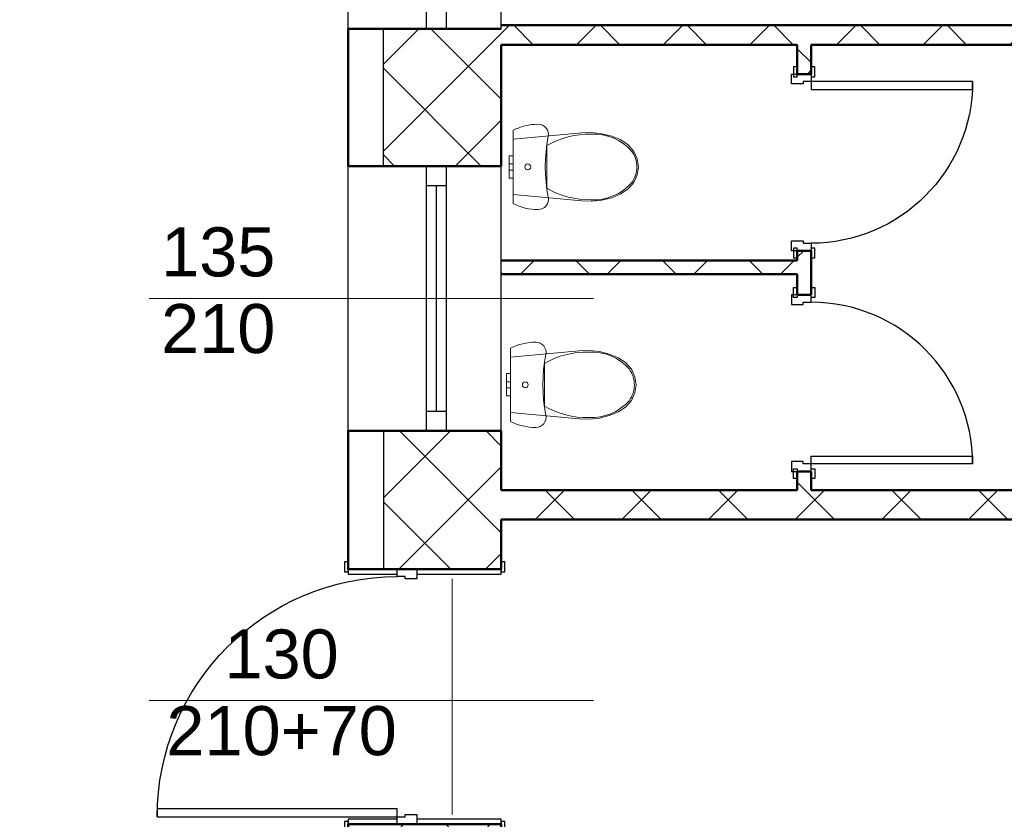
# Model space of a CAD drawing. Header units: millimetres. Extents: x -61343 to 9939, y -6894 to 7453.
# Tile 31 of 255: x -27315 to -26813, y 4919 to 5327. Entities that reach past the tile are written whole.
import ezdxf

# ---------------------------------------------------------------- set-up
doc = ezdxf.new("R2010")
doc.units = ezdxf.units.MM
doc.header["$MEASUREMENT"] = 0
for name, color, linetype in [('2D - Ogólne', 7, 'Continuous'), ('Drzwi Archicad', 7, 'Continuous'), ('Konstrukcja - Ściany zew', 7, 'Continuous'), ('Okna Archicada', 7, 'Continuous'), ('Opisy - Teksty', 7, 'Continuous')]:
    doc.layers.add(name, color=color, linetype=linetype)
for name, color, linetype, lineweight in [('A_sanitarka', 140, 'Continuous', 13), ('A_wymiary', 253, 'Continuous', 9), ('A_ściany istniejące hatch', 82, 'Continuous', 9)]:
    doc.layers.add(name, color=color, linetype=linetype, lineweight=lineweight)
doc.styles.get("Standard").update_dxf_attribs({"font": 'arial.ttf'})
doc.styles.add('STYL_AUTOMATYCZNY_1', font='arial.ttf')
doc.dimstyles.new('1do100', dxfattribs={"dimtxt": 20, "dimasz": 15, "dimexe": 15, "dimexo": 0.625, "dimgap": 6, "dimtad": 1, "dimtxsty": 'Standard', "dimblk": 'ARCHTICK', "dimcen": 2.5, "dimadec": 0, "dimazin": 0, "dimtfac": 1, "dimtmove": 0, "dimatfit": 3, "dimldrblk": 'OBLIQUE', "dimfxl": 15, "dimfxlon": 1, "dimarcsym": 0})

# ---------------------------------------------------------------- blocks, each defined once
blk = doc.blocks.new('Okno 27_2')
at = {"layer": 'Okna Archicada', "color": 7, "linetype": 'Continuous', "lineweight": 25}
for p, q in [((-675, 400), (675, 400)), ((-675, 0), (-575.0000000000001, 0)), ((-575.0000000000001, 0), (-575.0000000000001, -100)), ((-575.0000000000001, 0), (575.0000000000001, 0)), ((575.0000000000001, -100), (575.0000000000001, 0)), ((575.0000000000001, 0), (675, 0)), ((-575.0000000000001, -50), (575.0000000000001, -50)), ((-575.0000000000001, -100), (-675, -100)), ((575.0000000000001, -100), (-575.0000000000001, -100)), ((675, -100), (575.0000000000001, -100)), ((-675, -380), (675, -380))]:
    blk.add_line(p, q, dxfattribs=at)
at = {"layer": 'Okna Archicada', "color": 7, "linetype": 'Continuous', "lineweight": 50}
for p, q in [((-675, 400), (-675, 0)), ((675, 400), (675, 0)), ((-675, 0), (-675, -100)), ((-675, 0), (-675, -100)), ((675, 0), (675, -100)), ((675, 0), (675, -100)), ((-675, -100), (-675, -380)), ((675, -100), (675, -380))]:
    blk.add_line(p, q, dxfattribs=at)
blk = doc.blocks.new('Drzwi metalowe 27_5')
at = {"layer": 'Drzwi Archicad', "color": 7, "linetype": 'Continuous', "lineweight": 25}
for p, q in [((572.0000000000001, 0), (572, 1224)), ((572, 1224), (612, 1224)), ((612, 1224), (612, 0)), ((-687, 250), (-687, 269)), ((-687, 269), (-637, 269)), ((-637, 269), (-637, 250)), ((637, 269), (687, 269)), ((637, 250), (637, 269)), ((687, 269), (687, 250)), ((-637, 250), (-687, 250)), ((-650, 0), (-650, 250)), ((-650, 250), (-625, 250)), ((-625, 250), (-625, 0)), ((625, 0), (625, 250)), ((625, 250), (650, 250)), ((687, 250), (637, 250)), ((650, 250), (650, 0)), ((-625, 0), (-650, 0)), ((-612, 0), (-650, 0)), ((-650, 0), (-650, -100)), ((-612, -40), (-612, 0)), ((612, 0), (572.0000000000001, 0)), ((650, 0), (612, 0)), ((612, 0), (612, -40)), ((650, 0), (625, 0)), ((650, -100), (650, 0)), ((-600, -40), (-612, -40)), ((-600, -100), (-600, -40)), ((612, -40), (600, -40)), ((600, -40), (600, -100)), ((-650, -530), (-650, -100)), ((-650, -100), (-625, -100)), ((-650, -100), (-600, -100)), ((-625, -100), (-625, -530)), ((600, -100), (650, -100)), ((625, -530), (625, -100)), ((625, -100), (650, -100)), ((650, -100), (650, -530)), ((-687, -549), (-687, -530)), ((-687, -530), (-637, -530)), ((-637, -549), (-687, -549)), ((-625, -530), (-650, -530)), ((-637, -530), (-637, -549)), ((650, -530), (625, -530)), ((637, -530), (687, -530)), ((637, -549), (637, -530)), ((687, -549), (637, -549)), ((687, -530), (687, -549))]:
    blk.add_line(p, q, dxfattribs=at)
at = {"layer": 'Drzwi Archicad', "color": 7, "linetype": 'Continuous', "lineweight": 50}
for p, q in [((-650, 250), (-687, 250)), ((-650, 250), (-687, 250)), ((-650, 250), (-650, 0)), ((-650, 250), (-650, 0)), ((-650, 250), (-650, 0)), ((650, 250), (650, 0)), ((650, 250), (650, 0)), ((650, 250), (650, 0)), ((650, 250), (687, 250)), ((650, 250), (687, 250)), ((-650, 0), (-650, -100)), ((-650, 0), (-650, -100)), ((650, 0), (650, -100)), ((650, 0), (650, -100)), ((-650, -100), (-650, -530)), ((-650, -100), (-650, -530)), ((650, -100), (650, -530)), ((650, -100), (650, -530)), ((-650, -530), (-687, -530)), ((-650, -530), (-687, -530)), ((650, -530), (687, -530)), ((650, -530), (687, -530))]:
    blk.add_line(p, q, dxfattribs=at)
at = {"layer": 'Drzwi Archicad', "color": 7, "linetype": 'Continuous', "lineweight": 25}
blk.add_arc((612, 0), 1224, 90, 180, dxfattribs=at)
blk = doc.blocks.new('Ściana_11_1', base_point=(-17472.26123587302, 24720))
at = {"layer": 'Konstrukcja - Ściany zew', "color": 7, "linetype": 'Continuous', "lineweight": 50}
for p, q in [((-18252.26123587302, 20020.96329539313), (-17852.26123587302, 20020.96329539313)), ((-17852.26123587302, 20020.96329539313), (-17752.26123587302, 20020.96329539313)), ((-17752.26123587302, 20020.96329539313), (-17472.26123587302, 20020.96329539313)), ((-18252.26123587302, 19321.1634551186), (-17852.26123587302, 19321.1634551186)), ((-17852.26123587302, 19321.1634551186), (-17752.26123587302, 19321.1634551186)), ((-17752.26123587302, 19321.1634551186), (-17472.26123587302, 19321.1634551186)), ((-18252.26123587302, 17971.1634551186), (-17852.26123587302, 17971.1634551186)), ((-17852.26123587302, 17971.1634551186), (-17752.26123587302, 17971.1634551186)), ((-17752.26123587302, 17971.1634551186), (-17472.26123587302, 17971.1634551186)), ((-18252.26123587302, 17266.36361484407), (-18252.26123587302, 17303.36361484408)), ((-17472.26123587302, 17266.36361484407), (-17472.26123587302, 17303.36361484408)), ((-18252.26123587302, 17266.36361484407), (-18002.26123587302, 17266.36361484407)), ((-18252.26123587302, 17266.36361484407), (-18002.26123587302, 17266.36361484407)), ((-18002.26123587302, 17266.36361484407), (-17902.26123587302, 17266.36361484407)), ((-17902.26123587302, 17266.36361484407), (-17472.26123587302, 17266.36361484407))]:
    blk.add_line(p, q, dxfattribs=at)
at = {"layer": 'Konstrukcja - Ściany zew', "color": 7, "linetype": 'Continuous', "lineweight": 50, "flags": 128}
for points in [[(-18252.26123587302, 20020.96329539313), (-18252.26123587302, 19321.1634551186)], [(-17472.26123587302, 19321.1634551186), (-17472.26123587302, 19939.99999999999)], [(-18252.26123587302, 17971.1634551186), (-18252.26123587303, 17266.36361484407)], [(-17472.26123587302, 17670), (-17472.26123587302, 17971.1634551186)], [(-17472.26123587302, 17266.36361484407), (-17472.26123587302, 17520)]]:
    blk.add_lwpolyline(points, dxfattribs=at)
at = {"layer": 'Drzwi Archicad', "color": 21, "linetype": 'Continuous', "lineweight": 13, "true_color": 0xff9955, "xscale": -1, "zscale": 1000, "rotation": 89.99999999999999}
blk.add_blockref('Drzwi metalowe 27_5', (-18002.26123587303, 16616.36361484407), dxfattribs=at)
at = {"layer": 'Okna Archicada', "color": 21, "linetype": 'Continuous', "lineweight": 13, "true_color": 0xff9955, "zscale": 1000, "rotation": 89.99999999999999}
for p in [(-17852.26123587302, 20695.96329539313), (-17852.26123587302, 18646.1634551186)]:
    blk.add_blockref('Okno 27_2', p, dxfattribs=at)
blk = doc.blocks.new('Ściana_30_1', base_point=(-17472.26123587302, 17520))
at = {"layer": 'Konstrukcja - Ściany zew', "color": 7, "linetype": 'Continuous', "lineweight": 50, "flags": 128}
for points in [[(-15962.26123587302, 17670), (-17472.26123587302, 17670)], [(-13333.26123587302, 17670), (-15892.26123587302, 17670)], [(-17472.26123587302, 17520), (-12902.26123348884, 17520)]]:
    blk.add_lwpolyline(points, dxfattribs=at)
blk = doc.blocks.new('Ściana_110_1', base_point=(-17472.26123587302, 19940))
at = {"layer": 'Konstrukcja - Ściany zew', "color": 7, "linetype": 'Continuous', "lineweight": 50, "flags": 128}
for points in [[(-12872.26126686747, 20040), (-17472.26123587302, 20040)], [(-17472.26123587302, 19940), (-15962.26123587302, 19940)], [(-15892.26123587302, 19940), (-13333.26123587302, 19940)]]:
    blk.add_lwpolyline(points, dxfattribs=at)
blk = doc.blocks.new('Ściana_111_1', base_point=(-17472.26123587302, 18770))
at = {"layer": 'Konstrukcja - Ściany zew', "color": 7, "linetype": 'Continuous', "lineweight": 50, "flags": 128}
for points in [[(-15962.26123587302, 18840), (-17472.26123587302, 18840)], [(-17472.26123587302, 18770), (-15962.26123587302, 18770)]]:
    blk.add_lwpolyline(points, dxfattribs=at)
blk = doc.blocks.new('Drzwi metalowe 27_21')
at = {"layer": 'Drzwi Archicad', "color": 7, "linetype": 'Continuous', "lineweight": 25}
for p, q in [((371.9999999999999, 0), (371.9999999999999, 824)), ((371.9999999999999, 824), (411.9999999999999, 824)), ((411.9999999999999, 824), (411.9999999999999, 0)), ((-487, 0), (-487, 19)), ((-487, 19), (-437, 19)), ((-437, 0), (-487, 0)), ((-412.0000000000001, 0), (-450, 0)), ((-450, 0), (-450, -100)), ((-437, 19), (-437, 0)), ((-412.0000000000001, -40), (-412.0000000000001, 0)), ((411.9999999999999, 0), (371.9999999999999, 0)), ((450, 0), (412.0000000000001, 0)), ((412.0000000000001, 0), (412.0000000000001, -40)), ((437, 19), (487, 19)), ((437, 0), (437, 19)), ((487, 0), (437, 0)), ((450, -100), (450, 0)), ((487, 19), (487, 0)), ((-400, -40), (-412.0000000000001, -40)), ((-400, -100), (-400, -40)), ((412.0000000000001, -40), (400, -40)), ((400, -40), (400, -100)), ((-487, -89.00000000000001), (-487, -70)), ((-487, -70), (-437, -70)), ((-437, -89.00000000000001), (-487, -89.00000000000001)), ((-450, -100), (-400, -100)), ((-437, -70), (-437, -89.00000000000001)), ((400, -100), (450, -100)), ((437, -70), (487, -70)), ((437, -89.00000000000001), (437, -70)), ((487, -89.00000000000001), (437, -89.00000000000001)), ((487, -70), (487, -89.00000000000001))]:
    blk.add_line(p, q, dxfattribs=at)
at = {"layer": 'Drzwi Archicad', "color": 7, "linetype": 'Continuous', "lineweight": 50}
for p, q in [((-450, 0), (-487, 0)), ((-450, 0), (-487, 0)), ((-450, 0), (-450, -70)), ((-450, 0), (-450, -70)), ((450, 0), (450, -70)), ((450, 0), (450, -70)), ((450, 0), (487, 0)), ((450, 0), (487, 0)), ((-450, -70), (-487, -70)), ((-450, -70), (-487, -70)), ((450, -70), (487, -70)), ((450, -70), (487, -70))]:
    blk.add_line(p, q, dxfattribs=at)
at = {"layer": 'Drzwi Archicad', "color": 7, "linetype": 'Continuous', "lineweight": 25}
blk.add_arc((411.9999999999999, 0), 824, 90, 180, dxfattribs=at)
blk = doc.blocks.new('Ściana_112_1', base_point=(-15962.26123587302, 19940))
at = {"layer": 'Konstrukcja - Ściany zew', "color": 7, "linetype": 'Continuous', "lineweight": 50}
for p, q in [((-15962.26123587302, 19789.96846352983), (-15962.26123587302, 19826.96846352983)), ((-15892.26123587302, 19789.96846352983), (-15962.26123587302, 19789.96846352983)), ((-15892.26123587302, 19789.96846352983), (-15892.26123587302, 19826.96846352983)), ((-15962.26123587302, 18889.96846352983), (-15962.26123587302, 18852.96846352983)), ((-15892.26123587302, 18889.96846352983), (-15962.26123587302, 18889.96846352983)), ((-15892.26123587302, 18889.96846352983), (-15892.26123587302, 18852.96846352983)), ((-15962.26123587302, 18665.18931810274), (-15962.26123587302, 18702.18931810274)), ((-15892.26123587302, 18665.18931810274), (-15892.26123587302, 18702.18931810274)), ((-15892.26123587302, 18665.18931810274), (-15962.26123587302, 18665.18931810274)), ((-15962.26123587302, 17765.18931810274), (-15962.26123587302, 17728.18931810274)), ((-15892.26123587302, 17765.18931810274), (-15962.26123587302, 17765.18931810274)), ((-15892.26123587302, 17765.18931810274), (-15892.26123587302, 17728.18931810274))]:
    blk.add_line(p, q, dxfattribs=at)
at = {"layer": 'Konstrukcja - Ściany zew', "color": 7, "linetype": 'Continuous', "lineweight": 50, "flags": 128}
for points in [[(-15962.26123587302, 19940), (-15962.26123587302, 19789.96844750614)], [(-15892.26123587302, 19789.96844750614), (-15892.26123587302, 19940)], [(-15962.26123587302, 18889.96845480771), (-15962.26123587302, 18840)], [(-15892.26123587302, 18665.189312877), (-15892.26123587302, 18889.96845480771)], [(-15962.26123587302, 18770), (-15962.26123587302, 18665.189312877)], [(-15962.26123587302, 17765.18932017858), (-15962.26123587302, 17670)], [(-15892.26123587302, 17670), (-15892.26123587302, 17765.18932017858)]]:
    blk.add_lwpolyline(points, dxfattribs=at)
at = {"layer": 'Drzwi Archicad', "color": 21, "linetype": 'Continuous', "lineweight": 13, "true_color": 0xff9955, "xscale": -1, "zscale": 1000, "rotation": 270}
blk.add_blockref('Drzwi metalowe 27_21', (-15892.26123587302, 19339.96846352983), dxfattribs=at)
at = {"layer": 'Drzwi Archicad', "color": 21, "linetype": 'Continuous', "lineweight": 13, "true_color": 0xff9955, "zscale": 1000, "rotation": 270}
blk.add_blockref('Drzwi metalowe 27_21', (-15892.26123587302, 18215.18931810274), dxfattribs=at)
blk = doc.blocks.new('_ArchTick')
at = {"color": 0, "linetype": 'ByBlock', "const_width": 0.15}
blk.add_lwpolyline([(-0.5, -0.5), (0.5, 0.5)], dxfattribs=at)
blk = doc.blocks.new('*D1294')
at = {"layer": 'A_wymiary', "color": 0, "lineweight": -2, "transparency": 16777216}
for p, q in [((-27531.48218655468, 5870.323442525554), (-27561.48218655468, 5870.323442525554)), ((-27546.48218655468, 5870.323442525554), (-27546.48218655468, 2502.323442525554)), ((-27531.48218655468, 2502.323442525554), (-27561.48218655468, 2502.323442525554))]:
    blk.add_line(p, q, dxfattribs=at)
at = {"layer": 'Defpoints', "color": 0, "transparency": 16777216}
for p in [(-27147.05965633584, 5870.323442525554), (-27546.48218655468, 2502.323442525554), (-27087.05965633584, 2502.323442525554)]:
    blk.add_point(p, dxfattribs=at)
at = {"layer": 'A_wymiary', "color": 0, "lineweight": -2, "transparency": 16777216, "xscale": 15, "yscale": 15, "zscale": 15}
for p, rotation in [((-27546.48218655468, 5870.323442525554), 90), ((-27546.48218655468, 2502.323442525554), 270)]:
    blk.add_blockref('_ArchTick', p, dxfattribs=dict(at, rotation=rotation))
at = {"layer": 'A_wymiary', "color": 0, "transparency": 16777216, "insert": (-27562.70046759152, 4186.312638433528), "char_height": 20, "attachment_point": 5, "rotation": 90}
blk.add_mtext('{\\fArial|b0|i0|c238|p34;3368}', dxfattribs=at)
blk = doc.blocks.new('_Oblique')
at = {"color": 0, "linetype": 'ByBlock', "lineweight": -2}
blk.add_line((-0.5, -0.5), (0.5, 0.5), dxfattribs=at)
blk = doc.blocks.new('*D1295')
at = {"layer": 'A_wymiary', "color": 0, "lineweight": -2, "transparency": 16777216}
for p, q in [((-27147.05965633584, 6160.845450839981), (-27147.05965633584, 6190.845450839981)), ((-23199.05965633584, 6160.845450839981), (-23199.05965633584, 6190.845450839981)), ((-27147.05965633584, 6175.845450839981), (-23199.05965633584, 6175.845450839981))]:
    blk.add_line(p, q, dxfattribs=at)
at = {"layer": 'Defpoints', "color": 0, "transparency": 16777216}
for p in [(-23199.05965633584, 6175.845450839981), (-27147.05965633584, 5852.323442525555), (-23199.05965633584, 4880.323442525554)]:
    blk.add_point(p, dxfattribs=at)
at = {"layer": 'A_wymiary', "color": 0, "lineweight": -2, "transparency": 16777216, "xscale": 15, "yscale": 15, "zscale": 15, "rotation": 180}
blk.add_blockref('_ArchTick', (-27147.05965633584, 6175.845450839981), dxfattribs=at)
at = {"layer": 'A_wymiary', "color": 0, "lineweight": -2, "transparency": 16777216, "xscale": 15, "yscale": 15, "zscale": 15}
blk.add_blockref('_ArchTick', (-23199.05965633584, 6175.845450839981), dxfattribs=at)
at = {"layer": 'A_wymiary', "color": 0, "transparency": 16777216, "insert": (-25173.0704544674, 6192.063731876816), "char_height": 20, "attachment_point": 5}
blk.add_mtext('3948', dxfattribs=at)
blk = doc.blocks.new('WC 27')
for p, q in [((-57.00000000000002, 19.99999999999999), (-40.30508652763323, 19.99999999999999)), ((-57.00000000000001, -1.396097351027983e-14), (-57.00000000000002, 19.99999999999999)), ((-40.30508652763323, 19.99999999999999), (-16, 19.99999999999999)), ((-16.00000000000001, 20), (-11.31370849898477, 20)), ((-16, -3.918869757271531e-15), (-16.00000000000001, 20)), ((-11.31370849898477, 20), (-5.204170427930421e-15, 20)), ((-5.204170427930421e-15, 20), (11.31370849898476, 20)), ((0, -9.797174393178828e-16), (11.31370849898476, 2.078294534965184e-15)), ((11.31370849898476, 20), (16, 20)), ((11.31370849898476, 2.078294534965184e-15), (16, 3.918869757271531e-15)), ((16, 3.918869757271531e-15), (16, 20)), ((16, 20), (40.30508652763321, 20.00000000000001)), ((16, 8.344386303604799e-16), (40.30508652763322, 7.403924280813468e-15)), ((40.30508652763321, 20.00000000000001), (57.00000000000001, 20.00000000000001)), ((40.30508652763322, 7.403924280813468e-15), (57.00000000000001, 1.396097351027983e-14)), ((57.00000000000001, 1.396097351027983e-14), (57.00000000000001, 20.00000000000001)), ((-57.00000000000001, -1.396097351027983e-14), (-40.30508652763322, -1.233987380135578e-14)), ((-40.30508652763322, -1.233987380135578e-14), (-16, -7.003300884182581e-15)), ((-16, -3.918869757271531e-15), (-11.31370849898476, -3.463824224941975e-15)), ((-11.31370849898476, -3.463824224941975e-15), (0, -9.797174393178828e-16)), ((0, -173.043128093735), (-108.9414490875, -173.043128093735)), ((108.94192722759, -173.0439845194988), (0, -173.043128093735))]:
    blk.add_line(p, q)
at = {"flags": 128}
for points in [[(-186.7682631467, 0), (-193.8693581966, -15.0746413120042), (-200.0738475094, -30.5397014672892), (-205.3603698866, -46.34193640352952), (-209.7107245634, -62.42694121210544), (-213.1099338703, -78.73933744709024), (-215.5462948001, -95.22296378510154), (-217.0114192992, -111.8210693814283), (-217.5002631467, -128.4765092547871), (-216.2173727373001, -140.0108815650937), (-212.4322594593, -150.9820926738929), (-206.3296959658, -160.8545761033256), (-198.2075826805, -169.1464004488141), (-188.4624056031, -175.4527951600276), (-177.5698815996, -179.4659096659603), (-166.0617359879, -180.989841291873), (-154.4997460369, -179.9501983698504), (-116.2154201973, -173.1684674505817), (-77.63938685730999, -168.3121815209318), (-38.86847430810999, -165.3935301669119), (0, -164.4198393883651), (38.86847430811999, -165.3935301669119), (77.63938685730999, -168.3121815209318), (116.2154201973, -173.1684674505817), (154.4997460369, -179.9501983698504), (166.0617359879, -180.989841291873), (177.5698815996, -179.4659096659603), (188.4624056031, -175.4527951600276), (198.2075826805, -169.1464004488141), (206.3296959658, -160.8545761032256), (212.4322594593, -150.9820926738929), (216.2173727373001, -140.0108815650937), (217.5002631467, -128.4765092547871), (217.0114192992, -111.8210693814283), (215.5462948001, -95.22296378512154), (213.1099338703, -78.73933744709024), (209.7107245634, -62.42694121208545), (205.3603698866, -46.34193640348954), (200.0738475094, -30.53970146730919), (193.8693581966, -15.0746413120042), (186.7682631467, 0)], [(-169.4236422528, -453.4253930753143), (-157.0185212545, -503.1720699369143), (-137.9976229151, -550.1101050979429), (-112.3998459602, -587.3056767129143), (-79.35704269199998, -615.8237892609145), (-41.04853310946, -633.7835462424), (0, -640.0005631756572), (41.04853310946, -633.7835462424), (79.35704269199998, -615.8237892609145), (112.3998459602, -587.3056767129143), (137.9976229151, -550.1101050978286), (157.0185212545, -503.1720699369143), (169.4236422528, -453.4253930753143), (174.911377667, -402.0795756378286), (173.3483030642, -350.3829989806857), (140.9747959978, 0), (-140.9747959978, 0), (-173.3483030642, -350.3829989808), (-174.911377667, -402.0795756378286)]]:
    blk.add_lwpolyline(points, close=True, dxfattribs=at)
blk.add_ellipse((0, -74.97928748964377), major_axis=(15.00000000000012, 0), ratio=0.9997238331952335)
for centre, major_axis, ratio, start_param, end_param in [((258.0954531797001, -387.9368792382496), (2.605531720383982e-14, 425.5156216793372), 0.999376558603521, 1.04139159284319, 1.594412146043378), ((-258.0954531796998, -387.9368792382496), (2.605531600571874e-14, 425.515602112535), 0.999376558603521, 4.688770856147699, 5.241791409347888), ((89.46048916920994, -412.3034721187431), (1.574013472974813e-14, 257.0559077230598), 0.999376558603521, 1.515065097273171, 2.415653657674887), ((-89.46048916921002, -412.3034721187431), (1.574012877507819e-14, 257.0558104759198), 0.999376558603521, 3.867527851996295, 4.76811641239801), ((0.8128152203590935, -492.7552085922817), (8.48730025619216e-15, 138.6081319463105), 0.9993765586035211, 2.509088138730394, 3.135731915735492), ((-0.8118348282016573, -492.7582364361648), (8.487114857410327e-15, 138.6051041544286), 0.9993765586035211, 3.147453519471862, 3.774097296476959)]:
    blk.add_ellipse(centre, major_axis=major_axis, ratio=ratio, start_param=start_param, end_param=end_param)

msp = doc.modelspace()

# ---------------------------------------------------------------- hatches: boundary and pattern name
at = {"layer": 'A_ściany istniejące hatch'}
h = msp.add_hatch(dxfattribs=at)
h.set_pattern_fill('NET', color=256, scale=250, angle=45)
h.set_pattern_definition([(45, (7385.571392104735, 0), (-22.09708691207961, 22.09708691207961), []), (135, (7385.571392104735, 0), (-22.09708691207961, -22.09708691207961), [])])
h.paths.add_polyline_path([(-24601.05965633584, 5156.323444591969), (-24559.05965633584, 5156.323441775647), (-24559.05965633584, 4894.323442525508), (-24349.05965633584, 4894.323442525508), (-24349.05965633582, 4852.323442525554), (-24601.05965633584, 4852.323442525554)], flags=16)
h.paths.add_polyline_path([(-24007.05800551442, 4880.323442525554), (-24007.05800551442, 4820.323442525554), (-24127.05965633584, 4820.323442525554), (-24127.05965633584, 4660.323442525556), (-24187.05965633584, 4660.323442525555), (-24187.05965633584, 4852.323442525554), (-24229.05965633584, 4852.323442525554), (-24229.05965633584, 4894.323442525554), (-24225.05965633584, 4894.323442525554), (-24225.05965633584, 5553.323442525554), (-24559.05965633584, 5553.323442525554), (-24559.05965633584, 5507.323442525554), (-24601.05965633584, 5507.323442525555), (-24601.05965633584, 5597.323442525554), (-24143.05965633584, 5597.323442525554), (-24143.05965931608, 5553.323442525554), (-24181.05965633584, 5553.323442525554), (-24181.05965633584, 4880.323442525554)], flags=17)
h.paths.add_polyline_path([(-23403.05965633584, 4880.323442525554), (-23261.05965633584, 4880.323442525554), (-23261.05965633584, 4942.323442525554), (-23217.05965633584, 4942.323442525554), (-23217.05965633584, 4657.323445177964), (-23277.05965633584, 4657.323445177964), (-23277.05965633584, 4820.323442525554), (-23403.05965633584, 4820.323442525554)], flags=17)
h.paths.add_polyline_path([(-23360.05965633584, 4000.323442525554), (-23277.05965633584, 4000.323442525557), (-23277.05965633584, 4115.323445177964), (-23217.05965633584, 4115.323445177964), (-23217.05965633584, 3942.323442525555), (-23277.05965633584, 3942.323442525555), (-23277.05965633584, 3975.323442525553), (-23360.05965633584, 3975.323442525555)], flags=17)
h.paths.add_polyline_path([(-23717.05965633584, 4570.323442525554), (-23687.05965633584, 4570.323442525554), (-23687.05965633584, 4540.323442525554), (-23717.05965633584, 4540.323442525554)], flags=17)
h.paths.add_polyline_path([(-23717.05965633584, 4276.323442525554), (-23687.05965633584, 4276.323442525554), (-23687.05965633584, 4306.323442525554), (-23717.05965633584, 4306.323442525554)], flags=17)
h.paths.add_polyline_path([(-24205.05965633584, 2730.323442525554), (-24145.05965633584, 2730.323442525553), (-24145.05965633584, 2570.323442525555), (-23907.05965633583, 2570.323442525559), (-23907.05965633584, 2750.323442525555), (-23847.05965633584, 2750.323442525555), (-23847.05965633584, 2570.323442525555), (-23277.05965633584, 2570.323442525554), (-23277.05965633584, 2720.323442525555), (-23217.05965633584, 2720.323442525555), (-23217.05965633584, 2510.323442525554), (-24205.05965633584, 2510.323442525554)])
h.paths.add_polyline_path([(-26687.05965227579, 5880.323442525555), (-26474.05965633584, 5880.32344487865), (-26474.05966137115, 5974.357659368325), (-26449.05965901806, 5974.35765319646), (-26449.05965901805, 5855.323442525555), (-26687.05965227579, 5855.323442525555)], flags=17)
h.paths.add_polyline_path([(-26054.05965633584, 5854.668952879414), (-26019.05965633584, 5854.668952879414), (-26019.05965633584, 5974.35765319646), (-26054.05965633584, 5974.35765319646)], flags=17)
h.paths.add_polyline_path([(-25764.05965630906, 4030.323442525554), (-25694.05966801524, 4030.323442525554), (-25694.05966801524, 3970.323442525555), (-25764.05965630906, 3970.323442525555)], flags=17)
h.paths.add_polyline_path([(-25354.05965630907, 4030.323442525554), (-25284.05965630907, 4030.323442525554), (-25284.05965630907, 3970.323442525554), (-25354.05965630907, 3970.323442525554)], flags=17)
h.paths.add_polyline_path([(-24913.05965630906, 4030.323442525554), (-24845.05966801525, 4030.323442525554), (-24845.05966801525, 3970.323442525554), (-24913.05965630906, 3970.323442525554)], flags=17)
h.paths.add_polyline_path([(-24710.05965630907, 4030.323442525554), (-24629.05966801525, 4030.323442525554), (-24629.05966801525, 3970.323442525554), (-24710.05965630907, 3970.323442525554)], flags=17)
h.paths.add_polyline_path([(-24127.05965633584, 4530.323438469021), (-24187.05965633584, 4530.323438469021), (-24187.05965633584, 4454.323442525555), (-24127.05965633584, 4454.323442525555)], flags=17)
h.paths.add_polyline_path([(-24559.05965633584, 5377.323440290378), (-24601.05965633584, 5377.323440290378), (-24601.05965633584, 5286.323444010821), (-24559.05965633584, 5286.323444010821)], flags=16)
h.paths.add_polyline_path([(-24013.05965633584, 5597.323442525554), (-23879.05965633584, 5597.323442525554), (-23879.05965633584, 5553.323442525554), (-24013.05965633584, 5553.323442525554)], flags=17)
h.paths.add_polyline_path([(-23261.05965633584, 5277.323444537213), (-23217.05965633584, 5277.323444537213), (-23217.05965633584, 5352.323442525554), (-23261.05965633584, 5352.323442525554)], flags=17)
h.paths.add_polyline_path([(-23261.05965633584, 5072.323442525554), (-23217.05965633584, 5072.323442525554), (-23217.05965633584, 5147.323442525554), (-23261.05965633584, 5147.323442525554)], flags=17)
h.paths.add_polyline_path([(-23277.05965633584, 4451.32344741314), (-23217.05965633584, 4451.32344741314), (-23217.05965633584, 4527.323445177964), (-23277.05965633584, 4527.323445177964)], flags=17)
h.paths.add_polyline_path([(-23277.05965633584, 4245.32344741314), (-23217.05965633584, 4245.32344741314), (-23217.05965633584, 4321.323445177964), (-23277.05965633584, 4321.323445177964)], flags=17)
h.paths.add_polyline_path([(-23277.05965633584, 3737.323444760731), (-23217.05965633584, 3737.323444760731), (-23217.05965633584, 3812.323442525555), (-23277.05965633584, 3812.323442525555)], flags=17)
h.paths.add_polyline_path([(-23277.05965633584, 3532.323444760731), (-23217.05965633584, 3532.323444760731), (-23217.05965633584, 3607.323442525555), (-23277.05965633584, 3607.323442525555)], flags=17)
h.paths.add_polyline_path([(-23277.05965633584, 3060.32344476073), (-23217.05965633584, 3060.32344476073), (-23217.05965633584, 3130.323442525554), (-23277.05965633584, 3130.323442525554)], flags=17)
h.paths.add_polyline_path([(-23217.05965633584, 2855.323442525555), (-23277.05965633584, 2855.323442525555), (-23277.05965633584, 2925.323442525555), (-23217.05965633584, 2925.323442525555)], flags=17)
h.paths.add_polyline_path([(-24502.05965659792, 2970.323442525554), (-24432.05965633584, 2970.323442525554), (-24432.05965633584, 2910.323442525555), (-24502.05965659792, 2910.323442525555)], flags=17)
h.paths.add_polyline_path([(-24707.05965633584, 2910.323442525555), (-24637.05965633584, 2910.323442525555), (-24637.05965633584, 2970.323442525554), (-24707.05965633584, 2970.323442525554)], flags=17)
h.paths.add_polyline_path([(-24912.05965659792, 2970.323442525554), (-24842.05965633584, 2970.323442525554), (-24842.05965633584, 2910.323442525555), (-24912.05965659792, 2910.323442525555)], flags=17)
h.paths.add_polyline_path([(-25169.05965633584, 2910.323442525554), (-25047.05966804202, 2910.323442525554), (-25047.05966804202, 2970.323442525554), (-25169.05965633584, 2970.323442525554)], flags=17)
h.paths.add_polyline_path([(-25374.05965659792, 2970.323442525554), (-25304.05965633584, 2970.323442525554), (-25304.05965633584, 2910.323442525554), (-25374.05965659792, 2910.323442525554)], flags=17)
h.paths.add_polyline_path([(-25579.05965633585, 2910.323442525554), (-25509.05965633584, 2910.323442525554), (-25509.05965633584, 2970.323442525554), (-25579.05965633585, 2970.323442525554)], flags=17)
h.paths.add_polyline_path([(-25784.05965659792, 2970.323442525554), (-25714.05965633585, 2970.323442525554), (-25714.05965633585, 2910.323442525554), (-25784.05965659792, 2910.323442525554)], flags=17)
h.paths.add_polyline_path([(-23895.05965633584, 2970.323442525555), (-23981.55965633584, 2970.323442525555), (-23981.54424533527, 2910.323442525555), (-23907.05965633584, 2910.323442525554), (-23907.05965633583, 2860.323442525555), (-23847.05965633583, 2860.323442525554), (-23847.05965633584, 3103.823442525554), (-23895.05965633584, 3103.823442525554)], flags=17)
h.paths.add_polyline_path([(-24091.55965633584, 2970.323442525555), (-24091.54424533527, 2910.323442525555), (-24145.05965633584, 2910.323442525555), (-24145.05965633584, 2870.323442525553), (-24205.05965633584, 2870.323442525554), (-24205.05965633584, 2910.323442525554), (-24297.05965633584, 2910.323442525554), (-24297.05965633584, 2970.323442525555)], flags=17)
h.paths.add_polyline_path([(-26079.05965633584, 2864.323442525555), (-26019.05965633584, 2864.323442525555), (-26019.05965633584, 2910.323442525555), (-25919.05965633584, 2910.323442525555), (-25919.05966804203, 2970.323442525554), (-26079.05965633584, 2970.323442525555)], flags=17)
h.paths.add_polyline_path([(-24289.05965630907, 4030.323442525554), (-24187.05965633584, 4030.323442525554), (-24187.05965633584, 4324.323442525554), (-24127.05965633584, 4324.32343846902), (-24127.05965633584, 4000.323442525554), (-24110.05965633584, 4000.323442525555), (-24110.05965633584, 3975.323442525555), (-24127.05965633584, 3975.323442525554), (-24127.05965633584, 3620.323442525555), (-24100.05965633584, 3620.323442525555), (-24100.05965633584, 3540.323442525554), (-24127.05965633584, 3540.323442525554), (-24127.05965633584, 3320.323442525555), (-24302.55965633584, 3320.323442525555), (-24302.55965633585, 3368.323442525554), (-24167.05965633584, 3368.323442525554), (-24167.05965633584, 3970.323442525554), (-24289.05965657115, 3970.323442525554)], flags=17)
h.paths.add_polyline_path([(-24494.05965630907, 4030.323442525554), (-24424.05965630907, 4030.323442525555), (-24424.05965630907, 3970.323442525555), (-24457.05965633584, 3970.323442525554), (-24457.05965633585, 3804.323442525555), (-24489.05965633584, 3804.323445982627), (-24489.05965633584, 3970.323442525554), (-24494.05965630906, 3970.323442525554)], flags=17)
h.paths.add_polyline_path([(-24736.05965633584, 3368.323442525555), (-24489.05965633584, 3368.323442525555), (-24489.05965633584, 3518.323447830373), (-24457.05965633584, 3518.3234443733), (-24457.05965633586, 3368.323442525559), (-24412.55965633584, 3368.323442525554), (-24412.55965633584, 3320.323442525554), (-24736.05965633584, 3320.323442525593)], flags=17)
h.paths.add_polyline_path([(-25725.05965633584, 3368.323442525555), (-25725.05965633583, 3320.323442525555), (-25485.05965633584, 3320.323442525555), (-25485.05965633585, 3368.323442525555), (-25489.05965630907, 3368.323442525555), (-25489.05965630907, 3460.323442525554), (-25517.05965630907, 3460.323442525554), (-25517.05965630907, 3368.323442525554)], flags=17)
h.paths.add_polyline_path([(-26079.05965633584, 4061.323442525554), (-26019.05965633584, 4061.323442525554), (-26019.05965633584, 4030.323442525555), (-25899.05965630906, 4030.323442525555), (-25899.05966801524, 3970.323442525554), (-26039.05965633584, 3970.323442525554), (-26039.05965633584, 3368.323442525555), (-25835.05965633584, 3368.323442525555), (-25835.05965633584, 3320.323442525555), (-26079.05965633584, 3320.323442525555)], flags=17)
h.paths.add_polyline_path([(-26019.05965633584, 4357.738516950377), (-26079.05965633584, 4357.738516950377), (-26079.05965633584, 4201.323453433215), (-26019.05965633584, 4201.323453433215)], flags=17)
h.paths.add_polyline_path([(-26019.05965633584, 4572.297004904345), (-26079.05965633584, 4572.297004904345), (-26079.05965633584, 4492.738518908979), (-26019.05965633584, 4492.738518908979)], flags=17)
h.paths.add_polyline_path([(-26019.05965633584, 4787.323442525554), (-26079.05965633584, 4787.323442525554), (-26079.05965633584, 4707.297013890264), (-26019.05965633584, 4707.297013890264)], flags=17)
h.paths.add_polyline_path([(-26019.05965633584, 5107.323442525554), (-26079.05965633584, 5107.323442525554), (-26079.05965633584, 4922.323442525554), (-26019.05965633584, 4922.323442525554)], flags=17)
h.paths.add_polyline_path([(-26019.05965633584, 5312.323442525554), (-26079.05965633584, 5312.323442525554), (-26079.05965633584, 5242.323455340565), (-26019.05965633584, 5242.323455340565)], flags=17)
h.paths.add_polyline_path([(-26019.05965633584, 5527.323442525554), (-26079.05965633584, 5527.323442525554), (-26079.05965633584, 5447.323442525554), (-26019.05965633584, 5447.323442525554)], flags=17)
h.paths.add_polyline_path([(-27069.05965633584, 5252.439788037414), (-27129.05965633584, 5252.439788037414), (-27129.05965633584, 5322.419772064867), (-27069.05965633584, 5322.419772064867), (-27069.05965633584, 5324.323442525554), (-26609.05965633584, 5324.323442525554), (-26609.05965633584, 5314.323442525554), (-26640.15965633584, 5314.323442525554), (-26640.15965633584, 5238.323442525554), (-26655.15965633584, 5238.323442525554), (-26655.15965633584, 5314.323442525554), (-26911.05965633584, 5314.323442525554), (-26911.05965633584, 5299.320287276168), (-26918.05965633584, 5299.320287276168), (-26918.05965633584, 5314.323442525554), (-27069.05965633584, 5314.323442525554)])
h.paths.add_polyline_path([(-27069.05965633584, 5197.323442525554), (-27069.05965633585, 5204.323442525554), (-26918.05965633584, 5204.323442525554), (-26918.05965633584, 5209.320288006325), (-26911.05965633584, 5209.320288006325), (-26911.05965633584, 5186.842374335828), (-26918.05965633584, 5186.842373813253), (-26918.05965633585, 5197.323442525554)], flags=17)
h.paths.add_polyline_path([(-27129.05965633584, 5117.439788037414), (-27069.05965633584, 5117.439788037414), (-27069.05965633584, 5087.323442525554), (-26918.05965633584, 5087.323442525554), (-26918.05965633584, 5096.842374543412), (-26911.05965633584, 5096.842374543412), (-26911.05965633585, 5087.323442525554), (-26655.15965633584, 5087.323442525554), (-26655.15965633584, 5143.323442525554), (-26640.15965633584, 5143.323442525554), (-26640.15965633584, 5087.323442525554), (-26612.05965609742, 5087.323442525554), (-26612.05965633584, 5072.323442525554), (-27069.05965633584, 5072.323442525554), (-27069.05965633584, 5046.959804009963), (-27129.05965633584, 5046.959804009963)])
h.paths.add_polyline_path([(-27129.05965633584, 4916.959804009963), (-27069.05965633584, 4916.959804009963), (-27069.05965633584, 4872.323442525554), (-26477.05965633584, 4872.323442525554), (-26477.05965633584, 4889.588796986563), (-26429.05965633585, 4889.588796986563), (-26429.05965633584, 4560.322612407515), (-26477.05965633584, 4560.322612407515), (-26477.05965633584, 4832.323442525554), (-27069.05965633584, 4832.323442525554), (-27069.05965633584, 4754.452296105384), (-27129.05965633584, 4754.452296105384)])
h.paths.add_polyline_path([(-27129.05965633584, 4414.472312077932), (-27069.05965633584, 4414.472312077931), (-27069.05965633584, 4392.323442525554), (-26477.05965633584, 4392.323442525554), (-26477.05965633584, 4450.322612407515), (-26429.05965633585, 4450.322612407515), (-26429.05965633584, 4053.322612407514), (-26477.05965633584, 4053.322612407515), (-26477.05965633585, 4367.323442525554), (-27069.05965633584, 4367.323442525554), (-27069.05965633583, 4344.256026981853), (-27129.05965633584, 4344.256026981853)])
h.paths.add_polyline_path([(-27129.05965633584, 4000.125357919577), (-27069.05965633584, 4000.125357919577), (-27069.05965633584, 3930.323442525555), (-26477.05965633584, 3930.323442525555), (-26477.05965633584, 3943.322612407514), (-26429.05965633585, 3943.322612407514), (-26429.05965633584, 3884.684373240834), (-26477.05965633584, 3884.684373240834), (-26477.05965633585, 3887.323442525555), (-27069.05965633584, 3887.323442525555), (-27069.05965633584, 3835.125357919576), (-27129.05965633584, 3835.125357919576)])
h.paths.add_polyline_path([(-27129.05965633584, 3700.125357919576), (-27069.05965633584, 3700.125357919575), (-27069.05965633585, 3645.543180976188), (-27010.05965633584, 3645.543180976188), (-27010.05965633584, 3787.240861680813), (-27000.69587569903, 3787.240861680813), (-27000.69587692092, 3781.240861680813), (-27004.05965633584, 3781.240861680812), (-27004.05965633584, 3645.543180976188), (-26907.05965633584, 3645.543180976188), (-26907.05965633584, 3781.240861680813), (-26911.69587692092, 3781.240861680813), (-26911.69587692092, 3787.240861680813), (-26896.5144484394, 3787.240861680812), (-26896.5144484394, 3781.240861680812), (-26901.05965633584, 3781.240861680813), (-26901.05965633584, 3645.543180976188), (-26804.05965633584, 3645.543180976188), (-26804.05965633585, 3781.240861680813), (-26807.5144484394, 3781.240861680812), (-26807.51444953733, 3787.240861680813), (-26798.05965633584, 3787.240861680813), (-26798.05965633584, 3752.240861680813), (-26793.88796868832, 3752.240861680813), (-26793.88796868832, 3746.240861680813), (-26798.05965633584, 3746.240861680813), (-26798.05965633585, 3645.543180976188), (-26630.05965633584, 3645.543180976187), (-26630.05965633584, 3746.240861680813), (-26704.88796654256, 3746.240861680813), (-26704.88796753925, 3752.240861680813), (-26624.05965633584, 3752.240861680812), (-26624.05965633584, 3645.543180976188), (-26477.05965633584, 3645.543180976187), (-26477.05965633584, 3774.684373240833), (-26429.05965633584, 3774.684373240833), (-26429.05965633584, 3627.829504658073), (-26477.05965633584, 3627.829504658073), (-26477.05965633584, 3630.543180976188), (-26624.05965633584, 3630.543180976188), (-26624.05965633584, 3588.24317934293), (-26630.05965633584, 3588.243180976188), (-26630.05965633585, 3630.543180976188), (-27069.05965633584, 3630.543180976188), (-27129.05965633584, 3630.543180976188)])
h.paths.add_polyline_path([(-27129.05965633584, 4549.472312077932), (-27069.05965633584, 4549.472312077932), (-27069.05965633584, 4619.452296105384), (-27129.05965633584, 4619.452296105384)])
h.paths.add_polyline_path([(-27129.05965633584, 4135.125357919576), (-27069.05965633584, 4135.125357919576), (-27069.05965633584, 4209.256026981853), (-27129.05965633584, 4209.256026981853)], flags=17)
h.paths.add_polyline_path([(-27129.05965633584, 3425.563196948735), (-27069.05965633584, 3425.563196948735), (-27069.05965633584, 3495.543180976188), (-27129.05965633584, 3495.543180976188)], flags=17)
h.paths.add_polyline_path([(-27129.05965633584, 3220.583212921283), (-27129.05965633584, 3290.563196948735), (-27069.05965633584, 3290.563196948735), (-27069.05965633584, 3280.563196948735), (-27022.05965633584, 3280.563196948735), (-27022.05965633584, 3451.543196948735), (-27010.8489369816, 3451.543196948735), (-27010.8489369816, 3445.543196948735), (-27016.05965633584, 3445.543196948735), (-27016.05965633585, 3280.563196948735), (-26917.05965633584, 3280.563196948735), (-26917.05965633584, 3445.543196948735), (-26921.84893456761, 3445.543196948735), (-26921.84893456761, 3451.543196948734), (-26906.54779697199, 3451.543196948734), (-26906.54779697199, 3445.543196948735), (-26911.05965633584, 3445.543196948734), (-26911.05965633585, 3280.563196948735), (-26814.05965633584, 3280.563196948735), (-26814.05965633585, 3445.543196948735), (-26817.54779522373, 3445.543196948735), (-26817.54779826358, 3451.543196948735), (-26803.51444971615, 3451.543196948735), (-26803.5144484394, 3445.543196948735), (-26808.05965633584, 3445.543196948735), (-26808.05965633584, 3280.563196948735), (-26711.05965633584, 3280.563196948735), (-26711.05965633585, 3445.543196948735), (-26714.5144484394, 3445.543196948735), (-26714.5144484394, 3451.543196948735), (-26711.05965633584, 3451.543196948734), (-26711.05965633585, 3495.543180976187), (-26630.05965633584, 3495.543180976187), (-26630.05965633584, 3499.243179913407), (-26624.05965633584, 3499.243179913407), (-26624.05965633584, 3485.215646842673), (-26630.05965633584, 3485.215646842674), (-26630.05965633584, 3489.543180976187), (-26705.05965633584, 3489.543180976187), (-26705.05965633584, 3280.563196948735), (-26630.05965633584, 3280.563196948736), (-26630.05965633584, 3396.215642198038), (-26624.05965633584, 3396.21564435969), (-26624.05965633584, 3280.563196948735), (-26477.05965633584, 3280.563196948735), (-26477.05965633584, 3517.829504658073), (-26429.05965633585, 3517.829504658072), (-26429.05965633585, 3084.023442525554), (-26477.05965633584, 3084.023442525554), (-26477.05965633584, 3265.563196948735), (-26624.05965633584, 3265.563196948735), (-26624.05965633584, 3168.053688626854), (-26630.05965633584, 3168.053688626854), (-26630.05965633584, 3265.563196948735), (-26705.05965633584, 3265.563196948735), (-26705.05965633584, 3072.723442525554), (-26630.05965633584, 3072.723442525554), (-26630.05965633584, 3079.05368821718), (-26624.05965633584, 3079.05368821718), (-26624.05965633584, 3063.023443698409), (-26630.05965633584, 3063.023442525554), (-26630.05965633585, 3066.723442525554), (-26711.05965633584, 3066.723442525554), (-26711.05965633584, 3140.323442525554), (-26714.5144484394, 3140.323442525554), (-26714.5144484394, 3146.323442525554), (-26711.05965633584, 3146.323442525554), (-26711.05965633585, 3265.563196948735), (-26808.05965633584, 3265.563196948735), (-26808.05965633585, 3146.323442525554), (-26803.51444929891, 3146.323442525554), (-26803.5144484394, 3140.323442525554), (-26817.54779697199, 3140.323442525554), (-26817.54779522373, 3146.323442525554), (-26814.05965633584, 3146.323442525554), (-26814.05965633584, 3265.563196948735), (-26911.05965633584, 3265.563196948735), (-26911.05965633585, 3146.323442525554), (-26906.54779697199, 3146.323442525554), (-26906.54779697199, 3140.323442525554), (-26921.84893562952, 3140.323442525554), (-26921.84893456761, 3146.323442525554), (-26917.05965633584, 3146.323442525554), (-26917.05965633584, 3265.563196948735), (-27016.05965633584, 3265.563196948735), (-27016.05965633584, 3146.323442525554), (-27010.84893516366, 3146.323442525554), (-27010.8489369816, 3140.323442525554), (-27022.05965633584, 3140.323442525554), (-27022.05965633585, 3265.563196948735), (-27069.05965633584, 3265.563196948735), (-27069.05965633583, 3220.583212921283)])
h.paths.add_polyline_path([(-27009.05965633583, 2829.323442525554), (-27069.05965633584, 2829.323442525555), (-27069.05965633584, 2910.323442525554), (-27129.05965633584, 2910.323442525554), (-27129.05965633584, 3085.583212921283), (-27069.05965633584, 3085.583212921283), (-27069.05965633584, 2970.323442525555), (-26630.05965633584, 2970.323442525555), (-26630.05965633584, 2974.023442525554), (-26624.05965633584, 2974.023443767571), (-26624.05965633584, 2970.323442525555), (-26477.05965633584, 2970.323442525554), (-26477.05965633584, 2974.023442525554), (-26429.05965633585, 2974.023442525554), (-26429.05965633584, 2919.323443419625), (-26454.05965633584, 2919.323442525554), (-26454.05965633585, 2930.323442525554), (-26624.05965633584, 2930.323442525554), (-26624.05965633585, 2925.583212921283), (-26630.05965633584, 2925.583212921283), (-26630.05965633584, 2930.323442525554), (-26814.05965633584, 2930.323442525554), (-26814.05965633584, 2890.070277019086), (-26839.05965633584, 2890.070277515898), (-26839.05965633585, 2930.323442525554), (-27009.05965633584, 2930.323442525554)])
h.paths.add_polyline_path([(-27009.05965633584, 2580.323442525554), (-27009.05965633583, 2619.323442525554), (-27069.05965633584, 2619.323442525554), (-27069.05965633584, 2520.323442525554), (-26019.05965633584, 2520.323442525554), (-26019.05965633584, 2724.323442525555), (-26079.05965633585, 2724.323442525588), (-26079.05965633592, 2580.323442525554)])
edge = h.paths.add_edge_path()
edge.add_line((-23749.05965633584, 5597.323442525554), (-23749.05965991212, 5553.323442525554))
edge.add_line((-23749.05965991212, 5553.323442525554), (-23711.05965633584, 5553.323442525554))
edge.add_line((-23711.05965633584, 5553.323442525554), (-23711.05965633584, 5403.323442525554))
edge.add_line((-23711.05965633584, 5403.323442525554), (-23684.05965633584, 5403.323442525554))
edge.add_line((-23684.05965633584, 5403.323442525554), (-23684.05965633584, 5553.323442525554))
edge.add_line((-23684.05965633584, 5553.323442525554), (-23261.05965633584, 5553.323442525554))
edge.add_line((-23261.05965633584, 5553.323442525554), (-23261.05965633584, 5482.323440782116))
edge.add_line((-23261.05965633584, 5482.323440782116), (-23217.05965633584, 5482.323442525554))
edge.add_line((-23217.05965633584, 5482.323442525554), (-23217.05965633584, 5597.323442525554))
edge.add_line((-23217.05965633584, 5597.323442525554), (-23749.05965633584, 5597.323485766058))
edge.add_line((-27084.05965633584, 5974.357659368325), (-27049.05965633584, 5974.357659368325))
edge.add_line((-27049.05965633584, 5974.357659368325), (-27049.05964925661, 5880.32344487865))
edge.add_line((-27049.05964925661, 5880.32344487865), (-26867.05965633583, 5880.32344487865))
edge.add_line((-26867.05965633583, 5880.32344487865), (-26867.05965218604, 5855.323442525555))
edge.add_line((-26867.05965218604, 5855.323442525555), (-27084.05965633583, 5855.323442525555))
edge.add_line((-27084.05965633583, 5855.323442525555), (-27084.05965633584, 5974.35765319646))
edge.add_line((-25489.05965630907, 3570.323442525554), (-25517.05965630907, 3570.323442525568))
edge.add_line((-25517.05965630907, 3570.323442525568), (-25517.05965624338, 3855.323442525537))
edge.add_line((-25517.05965624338, 3855.323442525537), (-25489.0596563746, 3855.323442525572))
edge.add_line((-25489.0596563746, 3855.323442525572), (-25489.05965617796, 3775.342492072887))
edge.add_line((-25489.05965617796, 3775.342492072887), (-25489.05965630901, 3683.71488578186))
edge.add_line((-25489.05965630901, 3683.71488578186), (-25489.05965630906, 3580.323442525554))
edge.add_line((-25489.05965630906, 3580.323442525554), (-25489.05966801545, 3570.323442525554))
edge.add_line((-26179.05965633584, 5852.323442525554), (-26019.05965633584, 5852.323442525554))
edge.add_line((-26019.05965633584, 5852.323442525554), (-26019.05965633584, 5662.323442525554))
edge.add_line((-26019.05965633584, 5662.323442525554), (-26079.05965633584, 5662.323442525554))
edge.add_line((-26079.05965633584, 5662.323442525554), (-26079.05965633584, 5792.323442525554))
edge.add_line((-26079.05965633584, 5792.323442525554), (-26179.05965633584, 5792.323442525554))
edge.add_line((-26179.05965633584, 5792.323442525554), (-26179.05965821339, 5852.323442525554))
edge.add_line((-26687.05965052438, 5852.323442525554), (-26329.05965633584, 5852.323442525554))
edge.add_line((-26329.05965633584, 5852.323442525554), (-26329.05965633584, 5792.323442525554))
edge.add_line((-26329.05965633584, 5792.323442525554), (-26429.05965633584, 5792.323442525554))
edge.add_line((-26429.05965633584, 5792.323442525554), (-26429.05965633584, 4999.588796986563))
edge.add_line((-26429.05965633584, 4999.588796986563), (-26477.05965633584, 4999.588796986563))
edge.add_line((-26477.05965633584, 4999.588796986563), (-26477.05965633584, 5072.323442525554))
edge.add_line((-26477.05965633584, 5072.323442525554), (-26517.05965299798, 5072.323442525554))
edge.add_line((-26517.05965299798, 5072.323442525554), (-26517.05965633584, 5087.323442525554))
edge.add_line((-26517.05965633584, 5087.323442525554), (-26477.05965633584, 5087.323442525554))
edge.add_line((-26477.05965633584, 5087.323442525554), (-26477.05965633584, 5792.323442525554))
edge.add_line((-26477.05965633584, 5792.323442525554), (-26687.05965141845, 5792.323442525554))
edge.add_line((-26687.05965141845, 5792.323442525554), (-26687.05965633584, 5852.323442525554))
edge.add_line((-26839.05965633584, 2790.070277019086), (-26814.05965633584, 2790.07027602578))
edge.add_line((-26814.05965633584, 2790.07027602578), (-26814.05965633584, 2755.323442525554))
edge.add_line((-26814.05965633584, 2755.323442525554), (-26454.05965633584, 2755.323442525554))
edge.add_line((-26454.05965633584, 2755.323442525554), (-26454.05965633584, 2821.355609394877))
edge.add_line((-26454.05965633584, 2821.355609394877), (-26429.05965633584, 2821.355609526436))
edge.add_line((-26429.05965633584, 2821.355609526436), (-26429.05965633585, 2750.323442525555))
edge.add_line((-26429.05965633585, 2750.323442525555), (-26759.05965633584, 2750.323442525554))
edge.add_line((-26759.05965633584, 2750.323442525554), (-26759.05965633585, 2730.323442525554))
edge.add_line((-26759.05965633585, 2730.323442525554), (-26839.05965633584, 2730.323442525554))
edge.add_line((-26839.05965633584, 2730.323442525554), (-26839.05965396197, 2790.070277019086))
h.paths.add_polyline_path([(-25059.05965633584, 3855.323442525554), (-25099.05965633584, 3855.323442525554), (-25099.05965633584, 3368.323442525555), (-25375.05965633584, 3368.323442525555), (-25375.05965633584, 3320.323442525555), (-24846.05965633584, 3320.323442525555), (-24846.05965633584, 3368.323442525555), (-25059.05965633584, 3368.323442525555)], flags=17)
h.paths.add_polyline_path([(-25099.05965633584, 3955.323442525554), (-25059.05965633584, 3955.323442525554), (-25059.05965633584, 3970.323442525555), (-25048.05965630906, 3970.323442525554), (-25048.05965630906, 4030.323442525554), (-25149.05965630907, 4030.323442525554), (-25149.05965657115, 3970.323442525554), (-25099.05965633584, 3970.323442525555)], flags=17)
h.paths.add_polyline_path([(-23578.05965693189, 4820.323442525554), (-23832.05800551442, 4820.323442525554), (-23832.05800239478, 4880.323442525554), (-23711.05965633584, 4880.323442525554), (-23711.05965633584, 4953.323446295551), (-23684.05965633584, 4953.323446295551), (-23684.05965633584, 4880.323442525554), (-23578.05965693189, 4880.323442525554)], flags=17)
h.paths.add_polyline_path([(-23789.5634736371, 3577.323442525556), (-23779.5634736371, 3577.323442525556), (-23779.5634736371, 3592.323442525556), (-23789.5634736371, 3592.323442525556)], flags=17)
h.paths.add_polyline_path([(-23699.5634736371, 3749.323442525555), (-23684.5634736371, 3749.323442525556), (-23684.5634736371, 3975.323442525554), (-23644.05965633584, 3975.323442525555), (-23644.05965261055, 4000.323442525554), (-24000.05965633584, 4000.323442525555), (-24000.05965633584, 3975.323442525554), (-23939.05965633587, 3975.323442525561), (-23939.05965633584, 3749.323442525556), (-23921.05965633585, 3749.323442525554), (-23921.05965633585, 3759.323442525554), (-23929.05965633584, 3759.323442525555), (-23929.05965633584, 3975.323442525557), (-23789.5634736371, 3975.323442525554), (-23789.5634736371, 3759.323442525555), (-23836.05965762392, 3759.323442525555), (-23836.05965762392, 3749.323442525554), (-23774.56347214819, 3749.323442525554), (-23774.56347214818, 3759.323442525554), (-23779.56347363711, 3759.323442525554), (-23779.5634736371, 3975.323442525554), (-23694.56347363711, 3975.323442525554), (-23694.56347363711, 3759.323442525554), (-23699.5634736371, 3759.323442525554)], flags=17)
h.paths.add_polyline_path([(-23929.05965633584, 3592.323442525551), (-23939.05965633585, 3592.323442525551), (-23939.05965633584, 3368.323442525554), (-23997.05965633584, 3368.323442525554), (-23997.05965633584, 3320.323442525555), (-23895.05965633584, 3320.323442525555), (-23895.05965633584, 3213.823442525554), (-23847.05965633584, 3213.823442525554), (-23847.05965633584, 3320.323442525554), (-23277.05965633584, 3320.323442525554), (-23277.05965633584, 3265.32344476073), (-23217.05965633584, 3265.323442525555), (-23217.05965633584, 3402.323442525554), (-23277.05965633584, 3402.323442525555), (-23277.05965633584, 3368.323442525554), (-23779.5634736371, 3368.323442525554), (-23779.5634736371, 3477.323442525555), (-23789.5634736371, 3477.323442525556), (-23789.5634736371, 3368.323442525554), (-23929.05965633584, 3368.323442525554)], flags=17)
h.paths.add_polyline_path([(-27129.05965633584, 5662.39975609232), (-27069.05965633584, 5662.399756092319), (-27069.05965633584, 5792.323442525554), (-26867.05966393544, 5792.323442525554), (-26867.05966393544, 5852.323442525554), (-27129.05965633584, 5852.323442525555)])
h.paths.add_polyline_path([(-27069.05965633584, 5527.399756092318), (-27129.05965633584, 5527.399756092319), (-27129.05965633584, 5457.419772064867), (-27069.05965633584, 5457.419772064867)])

# ---------------------------------------------------------------- linework, layer by layer
at = {"layer": '2D - Ogólne', "color": 7, "linetype": 'Continuous', "lineweight": 25}
for p, q in [((-27129.05965633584, 5252.439788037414), (-27129.05965633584, 5322.419772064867)), ((-27129.05965633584, 5117.439788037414), (-27129.05965633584, 5046.959804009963))]:
    msp.add_line(p, q, dxfattribs=at)
at = {"layer": '2D - Ogólne', "color": 7, "linetype": 'Continuous', "lineweight": 15}
for p, q in [((-27248.47038514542, 5184.939788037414), (-27021.97975050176, 5184.939788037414)), ((-27094.05965633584, 4921.959804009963), (-27094.05965633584, 5041.959804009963)), ((-27248.47038514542, 4979.959804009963), (-27021.97975050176, 4979.959804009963))]:
    msp.add_line(p, q, dxfattribs=at)

# ---------------------------------------------------------------- block references
at = {"layer": 'A_sanitarka', "color": 7, "xscale": 0.1, "yscale": 0.1, "zscale": 100, "rotation": 89.99999999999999}
for p in [(-27063.0061846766, 5252.025115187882), (-27064.26126535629, 5140.950475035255)]:
    msp.add_blockref('WC 27', p, dxfattribs=at)
at = {"layer": 'Konstrukcja - Ściany zew', "color": 7, "lineweight": 50, "xscale": 0.1, "yscale": 0.1, "zscale": 0.1}
for name, p in [('Ściana_11_1', (-27069.05965633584, 5792.323442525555)), ('Ściana_110_1', (-27069.05965633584, 5314.323442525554)), ('Ściana_112_1', (-26918.05965633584, 5314.323442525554)), ('Ściana_111_1', (-27069.05965633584, 5197.323442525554)), ('Ściana_30_1', (-27069.05965633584, 5072.323442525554))]:
    msp.add_blockref(name, p, dxfattribs=at)

# ---------------------------------------------------------------- texts
at = {"layer": 'Opisy - Teksty', "color": 7, "linetype": 'Continuous', "lineweight": 15, "char_height": 24.99999999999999, "attachment_point": 2, "line_spacing_factor": 0.9382079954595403, "style": 'STYL_AUTOMATYCZNY_1'}
for s, insert in [('\\A1;135\\P210', (-27213.33038828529, 5221.223711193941)), ('\\A1;130\\P210+70', (-27181.01771486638, 5016.243727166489))]:
    msp.add_mtext(s, dxfattribs=dict(at, insert=insert))

# ---------------------------------------------------------------- dimensions: what is measured, and where the dimension line sits
at = {"layer": 'A_wymiary'}
dim = msp.add_linear_dim(base=(-23199.05965633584, 6175.845450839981), p1=(-27147.05965633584, 5852.323442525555), p2=(-23199.05965633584, 4880.323442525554), dimstyle='1do100', dxfattribs=at)
dim.commit()
dim.dimension.update_dxf_attribs({"geometry": '*D1295', "text_midpoint": (-25173.0704544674, 6175.845450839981), "dimtype": 160})
dim = msp.add_linear_dim(base=(-27546.48218655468, 2502.323442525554), p1=(-27147.05965633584, 5870.323442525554), p2=(-27087.05965633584, 2502.323442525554), angle=270, text='{\\fArial|b0|i0|c238|p34;<>}', dimstyle='1do100', dxfattribs=at)
dim.commit()
dim.dimension.update_dxf_attribs({"geometry": '*D1294', "text_midpoint": (-27546.48218655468, 4186.312638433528), "dimtype": 160})

doc.saveas('drawing.dxf')
